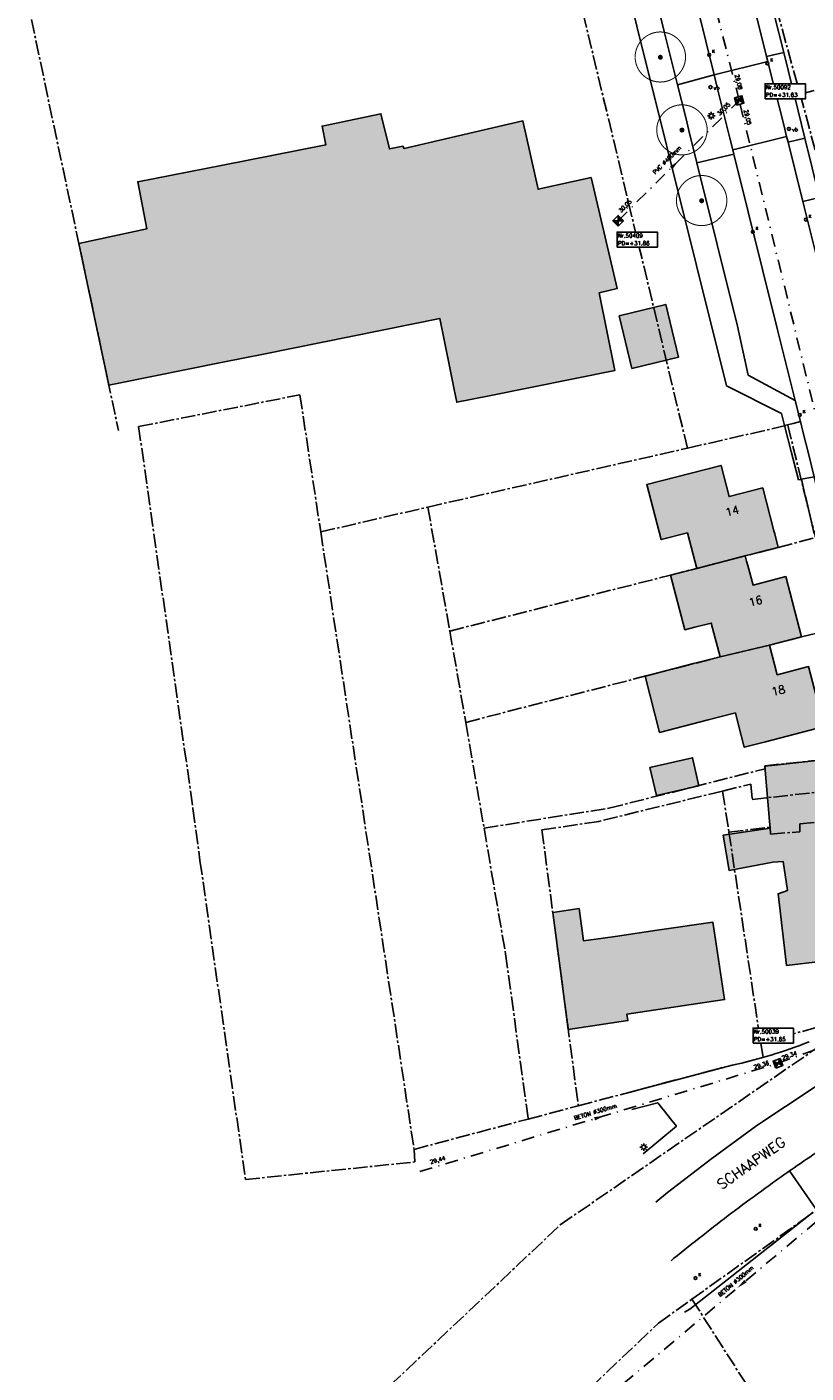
# Model space of a CAD drawing. Header units: metres. Extents: x 202952 to 203755, y 349031 to 349702.
# Tile 2 of 84: x 202981 to 203058, y 349266 to 349399. Entities that reach past the tile are written whole.
import ezdxf
from ezdxf.enums import TextEntityAlignment as Align

# ---------------------------------------------------------------- set-up
doc = ezdxf.new("R2010")
doc.units = ezdxf.units.M
doc.linetypes.add('1-200 CENTER', pattern=[4.28625, 2.8575, -0.47625, 0.47625, -0.47625])
doc.linetypes.add('1-200 DASHDOT', pattern=[2.54, 1.27, -0.635, 0, -0.635])
for name, color, linetype in [('PH-BEST-BEBOUWING', 1, 'Continuous'), ('PH-BEST-BEBOUWING-ARCERING', 254, 'Continuous'), ('PH-BEST-HUISNUMMER', 7, 'Continuous'), ('PH-BEST-KADASTRALE-GRENS', 240, '1-200 CENTER'), ('PH-BEST-KOLK', 8, 'Continuous'), ('PH-BEST-LICHTMAST-HANDHAVENB', 6, 'Continuous'), ('PH-BEST-PUT-HANDHAVEN', 44, 'Continuous'), ('PH-BEST-RIO-HANDHAVEN-GEMENGD', 44, '1-200 DASHDOT'), ('PH-BEST-RIO-TEKST', 8, 'Continuous'), ('PH-BEST-RIO-TEKST-PUTTENSTAAT', 8, 'Continuous'), ('PH-BEST-RIO-TEKST-VLOEIVLAK', 8, 'Continuous'), ('PH-BEST-STRAATNAAM-RIOLERING', 7, 'Continuous'), ('PH-BEST-STRAATNAAMBORD', 6, 'Continuous'), ('PH-BEST-WEGDEEL', 254, 'Continuous'), ('PH-INM-BOOM-HANDHAVEN', 96, 'Continuous')]:
    doc.layers.add(name, color=color, linetype=linetype)
doc.styles.add('RDL_MAATVOERING', font='romans.shx')
doc.styles.add('ROMANS', font='romans.shx')

# ---------------------------------------------------------------- blocks, each defined once
blk = doc.blocks.new('*U50')
blk.add_circle((0, 0), 0.142)
at = {"ltscale": 0.05, "style": 'ROMANS'}
blk.add_text('K', height=0.3, dxfattribs=at).set_placement((0.28, 0.19))
blk = doc.blocks.new('Verkeersbord')
blk.add_circle((0, 0), 0.15)
at = {"style": 'RDL_MAATVOERING'}
blk.add_text('vb', height=0.4, dxfattribs=at).set_placement((0.3, -0.25))
blk = doc.blocks.new('*U26')
h = blk.add_hatch(color=256)
h.paths.add_polyline_path([(0, 0), (-0.375, 0.375), (-0.375, -0.375)])
h.paths.add_polyline_path([(0.375, 0.375), (0, 0), (0.375, -0.375)])
for p, q in [((-0.375, -0.375), (0.375, 0.375)), ((-0.375, 0.375), (0.375, -0.375))]:
    blk.add_line(p, q)
blk.add_lwpolyline([(-0.375, -0.375), (0.375, -0.375), (0.375, 0.375), (-0.375, 0.375)], close=True)
blk = doc.blocks.new('Materialisatie')
blk.add_solid([(-1.04, 0.17), (-1.04, -0.17), (0, 0)])
at = {"style": 'ROMANS'}
blk.add_attdef('MATERIALISATIE', (-2.63, 0.66), '', height=0.4, dxfattribs=at)
blk = doc.blocks.new('Puttenstaat bestaand')
blk.add_wipeout([(0, 0), (4, 0), (4, 1.5), (0, 1.5)])
blk.add_lwpolyline([(0, 0), (4, 0), (4, 1.5), (0, 1.5)], close=True)
at = {"style": 'ROMANS'}
for tag, p in [('NR', (0.07, 0.96)), ('PD', (0.07, 0.2))]:
    blk.add_attdef(tag, p, '', height=0.4, dxfattribs=at)
blk = doc.blocks.new('Lichtmast 2')
at = {"flags": 128}
for points in [[(-0.5, 0), (-0.25, 0)], [(-0.35, 0.35), (-0.18, 0.18)], [(0, 0.25), (0, 0.5)], [(0.18, 0.18), (0.35, 0.35)], [(0.25, 0), (0.5, 0)], [(-0.35, -0.35), (-0.18, -0.18)], [(0, -0.5), (0, -0.25)], [(0.18, -0.18), (0.35, -0.35)]]:
    blk.add_lwpolyline(points, dxfattribs=at)
blk.add_circle((0, 0), 0.25)
blk = doc.blocks.new('*U45')
at = {"const_width": 0.1}
blk.add_lwpolyline([(-2.5, 0, 0.990403), (2.5, 0.03, 0.990403), (-2.5, 0.02)], format="xyb", dxfattribs=at)
at = {"linetype": 'Continuous', "const_width": 0.25}
blk.add_lwpolyline([(-0.12, 0, 1), (0.12, 0, 1)], format="xyb", close=True, dxfattribs=at)

msp = doc.modelspace()

# ---------------------------------------------------------------- hatches: boundary and pattern name
at = {"layer": 'PH-BEST-BEBOUWING-ARCERING'}
for points in [[(202989.56, 349363.91), (202988.73, 349363.74), (202985.75, 349377.78), (202992.49, 349379.24), (202991.58, 349383.9), (203000, 349385.55), (203007.55, 349387.03), (203010.23, 349387.56), (203009.85, 349389.41), (203015.68, 349390.62), (203016.52, 349387.15), (203017.86, 349387.41), (203017.97, 349387.17), (203022.51, 349388.23), (203029.74, 349389.91), (203031.24, 349383.15), (203036.5, 349384.31), (203038.74, 349374.74), (203039.07, 349373.31), (203037.3, 349372.89), (203038.84, 349365.18), (203026.39, 349362.69), (203023.19, 349362.05), (203022.93, 349363.33), (203022.5, 349365.46), (203021.52, 349370.34), (203004.04, 349366.82), (203000, 349366.01)], [(203039.28, 349370.62), (203043.89, 349371.74), (203045.16, 349366.53), (203040.55, 349365.4)], [(203046.96, 349345.6), (203046.05, 349349.11), (203043.45, 349348.44), (203042.02, 349353.9), (203049.37, 349355.8), (203050.17, 349352.7), (203053.51, 349353.57), (203054.61, 349349.32), (203054.69, 349349.02), (203055.04, 349347.68), (203053.12, 349347.18), (203052.55, 349347.03), (203051.77, 349346.83)], [(203049.27, 349336.83), (203048.4, 349340.18), (203046.78, 349339.76), (203045.79, 349339.52), (203044.38, 349344.93), (203046.96, 349345.6), (203051.77, 349346.83), (203051.9, 349346.32), (203052.02, 349345.89), (203052.54, 349343.94), (203055.78, 349344.78), (203057.34, 349338.8), (203054.17, 349337.98), (203054.16, 349338)], [(203048.1, 349330.59), (203043.28, 349329.34), (203041.84, 349334.91), (203046.66, 349336.16), (203049.27, 349336.83), (203054.16, 349338), (203054.17, 349337.98), (203054.94, 349335.06), (203058.05, 349335.87), (203059.59, 349329.93), (203053.78, 349328.42), (203051.68, 349327.87), (203051.11, 349330.08), (203050.8, 349331.28)], [(203042.97, 349323.1), (203042.33, 349325.86), (203046.55, 349326.83), (203047.18, 349324.07)], [(203054.52, 349316.48), (203050.17, 349315.67), (203049.58, 349319.16), (203054.23, 349319.85), (203054.17, 349320.54), (203053.7, 349325.99), (203054.39, 349326.08), (203060.35, 349326.74), (203060.54, 349325.01), (203060.57, 349324.75), (203061.38, 349317.43), (203060.47, 349317.26), (203060.83, 349314.39), (203061.6, 349314.49), (203061.7, 349313.73), (203062.54, 349307.07), (203059.19, 349306.66), (203055.87, 349306.26), (203055.15, 349312.22), (203055.03, 349313.37), (203055.95, 349313.68), (203055.53, 349316.56)], [(203032.7, 349311.52), (203035.31, 349311.89), (203035.75, 349308.69), (203037.68, 349308.97), (203039.13, 349309.18), (203043.05, 349309.75), (203048.57, 349310.55), (203048.84, 349308.82), (203049.73, 349302.89), (203040.04, 349301.44), (203040.14, 349300.8), (203034.23, 349299.91)]]:
    msp.add_hatch(color=256, dxfattribs=at).paths.add_polyline_path(points)

# ---------------------------------------------------------------- linework, layer by layer
at = {"layer": 'PH-BEST-BEBOUWING'}
for points in [[(203039.28, 349370.62), (203043.89, 349371.74), (203045.16, 349366.53), (203040.55, 349365.4), (203039.28, 349370.62)], [(203046.96, 349345.6), (203046.05, 349349.11), (203043.45, 349348.44), (203042.02, 349353.9), (203049.37, 349355.8), (203050.17, 349352.7), (203053.51, 349353.57), (203054.61, 349349.32), (203054.69, 349349.02), (203055.04, 349347.68), (203053.12, 349347.18), (203052.55, 349347.03), (203051.77, 349346.83), (203046.96, 349345.6)], [(203049.27, 349336.83), (203048.4, 349340.18), (203046.78, 349339.76), (203045.79, 349339.52), (203044.38, 349344.93), (203046.96, 349345.6), (203051.77, 349346.83), (203051.9, 349346.32), (203052.02, 349345.89), (203052.54, 349343.94), (203055.78, 349344.78), (203057.34, 349338.8), (203054.17, 349337.98), (203054.16, 349338), (203049.27, 349336.83)], [(203048.1, 349330.59), (203043.28, 349329.34), (203041.84, 349334.91), (203046.66, 349336.16), (203049.27, 349336.83), (203054.16, 349338), (203054.17, 349337.98), (203054.94, 349335.06), (203058.05, 349335.87), (203059.59, 349329.93), (203053.78, 349328.42), (203051.68, 349327.87), (203051.11, 349330.08), (203050.8, 349331.28), (203048.1, 349330.59)], [(203042.97, 349323.1), (203042.33, 349325.86), (203046.55, 349326.83), (203047.18, 349324.07), (203042.97, 349323.1)], [(203054.52, 349316.48), (203050.17, 349315.67), (203049.58, 349319.16), (203054.23, 349319.85), (203054.17, 349320.54), (203053.7, 349325.99), (203054.39, 349326.08), (203060.35, 349326.74), (203060.54, 349325.01), (203060.57, 349324.75), (203061.38, 349317.43), (203060.47, 349317.26), (203060.83, 349314.39), (203061.6, 349314.49), (203061.7, 349313.73), (203062.54, 349307.07), (203059.19, 349306.66), (203055.87, 349306.26), (203055.15, 349312.22), (203055.03, 349313.37), (203055.95, 349313.68), (203055.53, 349316.56), (203054.52, 349316.48)], [(203032.7, 349311.52), (203035.31, 349311.89), (203035.75, 349308.69), (203037.68, 349308.97), (203039.13, 349309.18), (203043.05, 349309.75), (203048.57, 349310.55), (203048.84, 349308.82), (203049.73, 349302.89), (203040.04, 349301.44), (203040.14, 349300.8), (203034.23, 349299.91), (203032.7, 349311.52)]]:
    msp.add_lwpolyline(points, close=True, dxfattribs=at)
at = {"layer": 'PH-BEST-KADASTRALE-GRENS', "ltscale": 0.5}
for p, q in [((203046.04, 349357.5), (203032.62, 349413.46)), ((203054.85, 349401.11), (203057.2, 349392.58)), ((203057.2, 349392.58), (203076.89, 349397.41)), ((203057.2, 349392.58), (203059.15, 349385.35)), ((203020.33, 349351.67), (203046.04, 349357.5)), ((203009.71, 349349.21), (203020.33, 349351.67)), ((203020.33, 349351.67), (203022.5, 349339.39)), ((203009.71, 349349.21), (203018.96, 349288.05)), ((203022.5, 349339.39), (203024.08, 349330.34)), ((203024.08, 349330.34), (203025.89, 349319.87)), ((203049.53, 349323.54), (203050.15, 349319.48)), ((203050.15, 349319.48), (203053.3, 349298.6)), ((203053.3, 349298.6), (203063.8, 349301.49)), ((203053.55, 349297.15), (203053.3, 349298.6)), ((203035.23, 349292.36), (203049.98, 349296.27)), ((203030.27, 349291.05), (203035.23, 349292.36)), ((203018.96, 349288.05), (203030.27, 349291.05)), ((203046.49, 349273.21), (203064.71, 349286.22)), ((203046.49, 349273.21), (203075.67, 349227.6))]:
    msp.add_line(p, q, dxfattribs=at)
for points in [[(203016.4, 349409.92), (202980.6, 349402.07), (202989.68, 349359.24)], [(202991.67, 349359.64), (203007.65, 349362.79), (203009.71, 349349.21)], [(202991.67, 349359.64), (202997.05, 349321.82), (202997.75, 349316.66), (203002.26, 349285.06)], [(203046.04, 349357.5), (203055.98, 349359.78), (203058.73, 349348.65)], [(203022.5, 349339.39), (203044.38, 349344.93), (203055.04, 349347.68), (203058.73, 349348.65)], [(203024.08, 349330.34), (203049.27, 349336.83), (203054.16, 349338), (203057.34, 349338.8), (203060.98, 349339.75)], [(203025.89, 349319.87), (203038.25, 349321.84), (203053.73, 349325.74), (203053.7, 349326.04), (203060.35, 349326.74), (203063.98, 349327.58)], [(203049.53, 349323.54), (203037.26, 349320.53), (203031.62, 349319.7), (203035.23, 349292.36)], [(203049.53, 349323.54), (203052.34, 349324.23), (203052.45, 349322.71), (203064.84, 349324.09)], [(203050.15, 349319.48), (203054.23, 349319.96), (203054.28, 349319.28), (203057.19, 349319.51), (203057.19, 349320.29), (203065.58, 349321.08)], [(203025.89, 349319.87), (203028.02, 349307.42), (203030.27, 349291.05)], [(202982.72, 349229.79), (203008.81, 349257.32), (203033.45, 349280.57), (203063.8, 349301.49)], [(203049.98, 349296.27), (203051.77, 349296.68), (203053.55, 349297.15)], [(203002.26, 349285.06), (203019.02, 349286.8), (203018.96, 349288.05)], [(203028.7, 349257.09), (203043.18, 349270.84), (203046.49, 349273.21)]]:
    msp.add_lwpolyline(points, dxfattribs=at)
at = {"layer": 'PH-BEST-RIO-HANDHAVEN-GEMENGD'}
for p, q in [((203051.18, 349391.95), (203028.87, 349478.8)), ((203039.17, 349380.03), (203051.18, 349391.95)), ((203072.78, 349303.08), (203051.18, 349391.95)), ((203055.01, 349296.57), (203072.78, 349303.08)), ((203019.54, 349285.85), (203055.01, 349296.57)), ((203025.56, 349252.95), (203076.42, 349295.69))]:
    msp.add_line(p, q, dxfattribs=at)
at = {"layer": 'PH-BEST-WEGDEEL'}
for points in [[(203041.8, 349406.63), (203043.75, 349398.77), (203045.07, 349393.49), (203045.87, 349390.25), (203046.19, 349388.96), (203046.98, 349385.78), (203051.01, 349369.6), (203052.05, 349364.75), (203056.72, 349362.21), (203057.24, 349360.14), (203056.52, 349359.96), (203055.65, 349359.74), (203055.35, 349360.93), (203049.93, 349363.68), (203038.07, 349411.25)], [(203052.77, 349400.78), (203053.18, 349399.11), (203053.89, 349396.29), (203054.01, 349395.8), (203048.69, 349394.47), (203047.86, 349397.81), (203047.1, 349400.88)], [(203058.06, 349356.84), (203057.48, 349359.16), (203057.24, 349360.14), (203056.72, 349362.21), (203054.94, 349369.37), (203050.64, 349386.63), (203050.54, 349387.05), (203055.86, 349388.38), (203055.86, 349388.38), (203056.01, 349387.81), (203057.48, 349381.92), (203059.68, 349373.09)], [(203040.11, 349293.66), (203049.98, 349296.27), (203050.47, 349296.38), (203050.95, 349296.49), (203051.44, 349296.6), (203051.93, 349296.72), (203052.41, 349296.84), (203052.89, 349296.97), (203053.37, 349297.1), (203053.85, 349297.24), (203054.33, 349297.39), (203054.81, 349297.54), (203055.28, 349297.69), (203055.76, 349297.85), (203056.23, 349298.01), (203056.7, 349298.18), (203057.17, 349298.35), (203057.63, 349298.53), (203058.1, 349298.71)], [(203064.17, 349297.86), (203052.91, 349290.4), (203048.46, 349287.13), (203044.08, 349283.77), (203042.92, 349282.83)], [(203042.92, 349282.83), (203044.08, 349283.77), (203048.46, 349287.13), (203052.91, 349290.4), (203064.17, 349297.86)], [(203041.67, 349287.62), (203044.95, 349290.35), (203044.5, 349290.92), (203043.64, 349292), (203043.61, 349292.04), (203043.11, 349292.66), (203040.54, 349291.98)], [(203057.85, 349287.08), (203057.55, 349286.87), (203057.24, 349286.66), (203056.93, 349286.44), (203056.62, 349286.23), (203056.32, 349286.02), (203056.16, 349285.91), (203055.88, 349285.71), (203055.6, 349285.51), (203055.32, 349285.32), (203055.04, 349285.12), (203054.76, 349284.92), (203054.48, 349284.72), (203054.11, 349284.45), (203053.74, 349284.19), (203053.37, 349283.92), (203053, 349283.65), (203052.64, 349283.38), (203052.27, 349283.11), (203051.9, 349282.84), (203051.54, 349282.57), (203051.17, 349282.3), (203050.81, 349282.03), (203050.44, 349281.75), (203050.08, 349281.48), (203049.72, 349281.2), (203049.36, 349280.93), (203048.99, 349280.65), (203048.63, 349280.37), (203048.27, 349280.09), (203047.92, 349279.81), (203047.56, 349279.53), (203047.2, 349279.25), (203046.84, 349278.97), (203046.48, 349278.69), (203046.13, 349278.4), (203045.77, 349278.12), (203045.42, 349277.83), (203045.06, 349277.55), (203044.71, 349277.26), (203044.42, 349277.02)], [(203044.42, 349277.02), (203044.71, 349277.26), (203045.06, 349277.55), (203045.42, 349277.83), (203045.77, 349278.12), (203046.13, 349278.4), (203046.48, 349278.69), (203046.84, 349278.97), (203047.2, 349279.25), (203047.56, 349279.53), (203047.92, 349279.81), (203048.27, 349280.09), (203048.63, 349280.37), (203048.99, 349280.65), (203049.36, 349280.93), (203049.72, 349281.2), (203050.08, 349281.48), (203050.44, 349281.75), (203050.81, 349282.03), (203051.17, 349282.3), (203051.54, 349282.57), (203051.9, 349282.84), (203052.27, 349283.11), (203052.64, 349283.38), (203053, 349283.65), (203053.37, 349283.92), (203053.74, 349284.19), (203054.11, 349284.45), (203054.48, 349284.72), (203054.76, 349284.92), (203055.04, 349285.12), (203055.32, 349285.32), (203055.6, 349285.51), (203055.88, 349285.71), (203056.16, 349285.91), (203058.78, 349282.17)], [(203058.5, 349281.82), (203049.53, 349274.76), (203046.29, 349272.21), (203045.75, 349271.91)]]:
    msp.add_lwpolyline(points, dxfattribs=at)
for points in [[(203045.07, 349393.49), (203043.75, 349398.77), (203041.8, 349406.63), (203043.39, 349408.91), (203044.51, 349410.72), (203044.52, 349410.74), (203044.52, 349410.76), (203044.53, 349410.78), (203044.54, 349410.8), (203044.55, 349410.82), (203044.55, 349410.84), (203047.1, 349400.88), (203047.86, 349397.81), (203048.69, 349394.47), (203045.07, 349393.49)], [(203054.45, 349401.22), (203054.64, 349400.46), (203055.58, 349396.68), (203053.89, 349396.29), (203053.18, 349399.11), (203052.77, 349400.78), (203051.84, 349404.51), (203053.52, 349404.95), (203054.45, 349401.22)], [(203056.01, 349387.81), (203055.86, 349388.38), (203055.58, 349389.53), (203054.32, 349394.57), (203054.01, 349395.8), (203053.89, 349396.29), (203055.58, 349396.68), (203057.02, 349390.91), (203057.66, 349388.2), (203056.01, 349387.81)], [(203054.01, 349395.8), (203054.32, 349394.57), (203055.58, 349389.53), (203055.86, 349388.38), (203050.54, 349387.05), (203050.25, 349388.2), (203049, 349393.24), (203048.69, 349394.47), (203054.01, 349395.8)], [(203050.54, 349387.05), (203050.64, 349386.63), (203046.98, 349385.78), (203046.19, 349388.96), (203045.87, 349390.25), (203045.07, 349393.49), (203048.69, 349394.47), (203049, 349393.24), (203050.25, 349388.2), (203050.54, 349387.05)], [(203056.01, 349387.81), (203057.66, 349388.2), (203059.12, 349382.32), (203057.48, 349381.92), (203056.01, 349387.81)], [(203046.98, 349385.78), (203050.64, 349386.63), (203054.94, 349369.37), (203056.72, 349362.21), (203052.05, 349364.75), (203051.01, 349369.6), (203046.98, 349385.78)], [(203057.48, 349381.92), (203059.12, 349382.32), (203061.3, 349373.54), (203059.68, 349373.09), (203057.48, 349381.92)], [(203057.33, 349354.42), (203057.06, 349354.37), (203056.33, 349357.16), (203055.65, 349359.74), (203056.52, 349359.96), (203057.24, 349360.14), (203057.48, 349359.16), (203058.06, 349356.84), (203058.6, 349354.66), (203057.33, 349354.42)], [(203058.59, 349349.03), (203057.76, 349352.61), (203057.72, 349352.77), (203057.33, 349354.42), (203058.6, 349354.66), (203058.78, 349353.94), (203058.8, 349353.84), (203059.92, 349349.37), (203058.59, 349349.03)], [(203058.78, 349282.17), (203056.16, 349285.91), (203056.32, 349286.02), (203056.62, 349286.23), (203056.93, 349286.44), (203057.24, 349286.66), (203057.55, 349286.87), (203057.85, 349287.08), (203058.16, 349287.29), (203058.47, 349287.5), (203058.78, 349287.71), (203059.09, 349287.92), (203059.4, 349288.13), (203059.72, 349288.34), (203060.03, 349288.55), (203060.14, 349288.62), (203060.25, 349288.69), (203060.36, 349288.77), (203060.47, 349288.84), (203060.58, 349288.91), (203060.69, 349288.99), (203062.31, 349286.54), (203060.93, 349284.83), (203058.78, 349282.17)]]:
    msp.add_lwpolyline(points, close=True, dxfattribs=at)

# ---------------------------------------------------------------- block references
at = {"layer": 'PH-BEST-KOLK'}
for p in [(203048.2, 349396.46), (203053.96, 349395.6), (203057.77, 349380.14), (203052.52, 349378.93), (203057.18, 349360.79), (203052.81, 349280.18), (203046.84, 349275.3)]:
    msp.add_blockref('*U50', p, dxfattribs=at)
at = {"layer": 'PH-BEST-LICHTMAST-HANDHAVENB', "xscale": 0.75, "yscale": 0.75, "zscale": 0.75}
for p in [(203048.41, 349390.43), (203041.71, 349288.26)]:
    msp.add_blockref('Lichtmast 2', p, dxfattribs=at)
at = {"layer": 'PH-BEST-PUT-HANDHAVEN'}
for p, rotation in [((203051.18, 349391.95), 15.49161620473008), ((203039.17, 349380.03), 44.7845133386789), ((203055.01, 349296.57), 20.12019606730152)]:
    msp.add_blockref('*U26', p, dxfattribs=dict(at, rotation=rotation))
at = {"layer": 'PH-BEST-RIO-TEKST', "rotation": 44.78451333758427}
msp.add_blockref('Materialisatie', (203045.18, 349385.99), dxfattribs=at).add_auto_attribs({'MATERIALISATIE': 'PVC %%c400mm '})
at = {"layer": 'PH-BEST-RIO-TEKST'}
ref = msp.add_blockref('Materialisatie', (203037.84, 349291.38), dxfattribs=dict(at, xscale=-1, rotation=196.9880765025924))
ref.add_attrib('MATERIALISATIE', 'BETON %%c300mm', (203034.88, 349290.94), dxfattribs={"layer": '0', "height": 0.4, "rotation": 16.8102, "style": 'ROMANS'})
ref = msp.add_blockref('Materialisatie', (203050.99, 349274.32), dxfattribs=dict(at, xscale=-1, rotation=40.0418819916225))
ref.add_attrib('MATERIALISATIE', 'BETON %%c300mm', (203049.28, 349273.42), dxfattribs={"layer": '0', "height": 0.4, "rotation": 40.0419, "style": 'ROMANS'})
at = {"layer": 'PH-BEST-STRAATNAAMBORD', "color": 9}
for p in [(203048.33, 349393.26), (203056.1, 349389.13)]:
    msp.add_blockref('Verkeersbord', p, dxfattribs=at)
at = {"layer": 'PH-INM-BOOM-HANDHAVEN'}
for p in [(203043.36, 349396.23), (203043.36, 349396.23), (203045.5, 349389.01), (203045.5, 349389.01), (203047.45, 349382.01), (203047.45, 349382.01)]:
    msp.add_blockref('*U45', p, dxfattribs=at)

# ---------------------------------------------------------------- texts
at = {"layer": 'PH-BEST-HUISNUMMER', "style": 'ROMANS'}
for s, p in [('14', (203050.48, 349351.29)), ('16', (203052.79, 349342.37)), ('18', (203055.05, 349333.5))]:
    msp.add_text(s, height=0.8, rotation=13.5, dxfattribs=at).set_placement(p, align=Align.MIDDLE_CENTER)
at = {"layer": 'PH-BEST-RIO-TEKST-VLOEIVLAK', "style": 'ROMANS'}
for s, rotation, p in [('29,08', 283.6609, (203051.12, 349393.78)), ('30,05', 44.7845, (203049.63, 349391.1)), ('29,05', 283.6609, (203052.01, 349390.28)), ('30,05', 44.7845, (203039.86, 349381.48)), ('29.34', 20.1202, (203056.13, 349297.35)), ('29.36', 16.3446, (203053.37, 349296.41)), ('29,44', 16.3446, (203021.3, 349287))]:
    msp.add_text(s, height=0.4, rotation=rotation, dxfattribs=at).set_placement(p, align=Align.MIDDLE_CENTER)
at = {"layer": 'PH-BEST-STRAATNAAM-RIOLERING', "style": 'ROMANS'}
msp.add_text('SCHAAPWEG', height=1, rotation=35.0455, dxfattribs=at).set_placement((203052.36, 349286.69), align=Align.MIDDLE_CENTER)

# ---------------------------------------------------------------- next in the draw order: block references
at = {"layer": 'PH-BEST-RIO-TEKST-PUTTENSTAAT'}
for p, values in [((203053.73, 349392.1), {'PD': 'PD=+31.63', 'NR': 'Nr.50092'}), ((203039.07, 349377.4), {'PD': 'PD=+31.86', 'NR': 'Nr.50409'}), ((203052.55, 349298.56), {'PD': 'PD=+31.65', 'NR': 'Nr.50039'})]:
    msp.add_blockref('Puttenstaat bestaand', p, dxfattribs=at).add_auto_attribs(values)

# ---------------------------------------------------------------- next in the draw order: linework, layer by layer
at = {"layer": 'PH-BEST-BEBOUWING'}
msp.add_lwpolyline([(202989.56, 349363.91), (202988.73, 349363.74), (202985.75, 349377.78), (202992.49, 349379.24), (202991.58, 349383.9), (203000, 349385.55), (203007.55, 349387.03), (203010.23, 349387.56), (203009.85, 349389.41), (203015.68, 349390.62), (203016.52, 349387.15), (203017.86, 349387.41), (203017.97, 349387.17), (203022.51, 349388.23), (203029.74, 349389.91), (203031.24, 349383.15), (203036.5, 349384.31), (203038.74, 349374.74), (203039.07, 349373.31), (203037.3, 349372.89), (203038.84, 349365.18), (203026.39, 349362.69), (203023.19, 349362.05), (203022.93, 349363.33), (203022.5, 349365.46), (203021.52, 349370.34), (203004.04, 349366.82), (203000, 349366.01), (202989.56, 349363.91)], close=True, dxfattribs=at)

doc.saveas('drawing.dxf')
